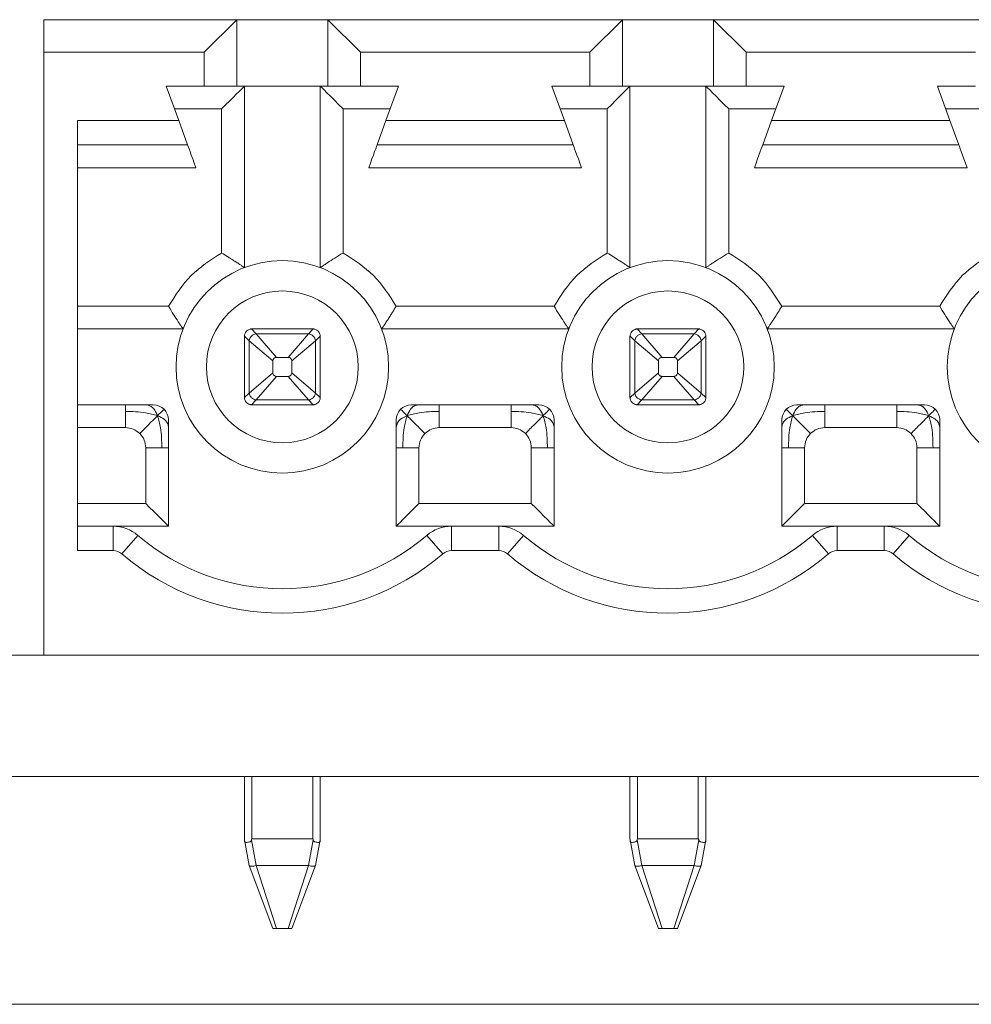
# Model space of a CAD drawing. Header units: millimetres. Extents: x 0 to 594, y 0 to 420.
# Tile 4 of 11: x 177 to 189, y 124 to 137. Entities that reach past the tile are written whole.
import ezdxf

# ---------------------------------------------------------------- set-up
doc = ezdxf.new("R2010")
doc.units = ezdxf.units.MM

msp = doc.modelspace()

# ---------------------------------------------------------------- linework, layer by layer
at = {"color": 7, "linetype": 'Continuous', "lineweight": 15}
for p, q in [((179.8055, 137.3796), (177.2655, 137.3796)), ((177.2655, 137.3796), (177.2655, 136.9509)), ((179.3768, 136.9509), (179.8055, 137.3796)), ((179.8055, 137.3796), (179.8055, 136.5046)), ((179.8055, 137.3796), (181.0055, 137.3796)), ((181.0055, 137.3796), (181.0055, 136.5046)), ((181.0055, 137.3796), (181.4342, 136.9509)), ((181.0055, 137.3796), (184.8855, 137.3796)), ((184.4568, 136.9509), (184.8855, 137.3796)), ((184.8855, 136.5046), (184.8855, 137.3796)), ((184.8855, 137.3796), (186.0855, 137.3796)), ((186.0855, 137.3796), (186.0855, 136.5046)), ((186.0855, 137.3796), (186.5142, 136.9509)), ((186.0855, 137.3796), (189.9655, 137.3796)), ((177.2655, 129.0046), (177.2655, 136.9509)), ((179.3768, 136.9509), (177.2655, 136.9509)), ((179.3768, 136.5046), (179.3768, 136.9509)), ((181.4342, 136.9509), (181.4342, 136.5046)), ((181.4342, 136.9509), (184.4568, 136.9509)), ((184.4568, 136.5046), (184.4568, 136.9509)), ((186.5142, 136.9509), (186.5142, 136.5046)), ((186.5142, 136.9509), (189.5368, 136.9509)), ((178.8755, 136.5046), (179.3768, 136.5046)), ((179.0405, 136.0511), (178.8755, 136.5046)), ((179.3768, 136.5046), (179.8055, 136.5046)), ((179.8055, 136.5046), (181.0055, 136.5046)), ((179.9055, 134.1123), (179.9055, 136.5046)), ((180.9055, 134.1123), (180.9055, 136.5046)), ((181.0055, 136.5046), (181.4342, 136.5046)), ((181.4342, 136.5046), (181.9355, 136.5046)), ((181.9355, 136.5046), (181.7704, 136.0511)), ((184.1205, 136.0511), (183.9555, 136.5046)), ((183.9555, 136.5046), (184.4568, 136.5046)), ((184.4568, 136.5046), (184.8855, 136.5046)), ((184.8855, 136.5046), (186.0855, 136.5046)), ((184.9855, 134.1123), (184.9855, 136.5046)), ((185.9855, 136.5046), (185.9855, 134.1123)), ((186.0855, 136.5046), (186.5142, 136.5046)), ((186.5142, 136.5046), (187.0155, 136.5046)), ((187.0155, 136.5046), (186.8504, 136.0511)), ((189.0355, 136.5046), (189.5368, 136.5046)), ((189.2005, 136.0511), (189.0355, 136.5046)), ((179.6055, 136.2046), (178.9847, 136.2046)), ((179.6055, 134.3046), (179.6055, 136.2046)), ((181.2055, 136.2046), (181.2055, 134.3046)), ((181.8263, 136.2046), (181.2055, 136.2046)), ((184.6855, 136.2046), (184.0647, 136.2046)), ((184.6855, 134.3046), (184.6855, 136.2046)), ((186.2855, 136.2046), (186.2855, 134.3046)), ((186.9063, 136.2046), (186.2855, 136.2046)), ((189.7655, 136.2046), (189.1447, 136.2046)), ((177.7055, 136.0511), (179.0405, 136.0511)), ((177.7055, 130.383), (177.7055, 136.0511)), ((179.1576, 135.7296), (179.0405, 136.0511)), ((181.7704, 136.0511), (181.6534, 135.7296)), ((181.7704, 136.0511), (184.1205, 136.0511)), ((184.2376, 135.7296), (184.1205, 136.0511)), ((186.8504, 136.0511), (186.7334, 135.7296)), ((186.8504, 136.0511), (189.2005, 136.0511)), ((189.3176, 135.7296), (189.2005, 136.0511)), ((177.7055, 135.7296), (179.1576, 135.7296)), ((181.6534, 135.7296), (184.2376, 135.7296)), ((186.7334, 135.7296), (189.3176, 135.7296)), ((179.2668, 135.4296), (177.7055, 135.4296)), ((184.3468, 135.4296), (181.5442, 135.4296)), ((189.4268, 135.4296), (186.6242, 135.4296)), ((177.7055, 133.6046), (178.9055, 133.6046)), ((181.9055, 133.6046), (183.9855, 133.6046)), ((186.9855, 133.6046), (189.0655, 133.6046)), ((179.0978, 133.3046), (177.7055, 133.3046)), ((180.0004, 133.3044), (180.0055, 133.3046)), ((180.0004, 133.3044), (180.0607, 133.2409)), ((180.8055, 133.3046), (180.0055, 133.3046)), ((180.7502, 133.2409), (180.8105, 133.3044)), ((180.8055, 133.3046), (180.8105, 133.3044)), ((184.1778, 133.3046), (181.7132, 133.3046)), ((185.0804, 133.3044), (185.0855, 133.3046)), ((185.0804, 133.3044), (185.1407, 133.2409)), ((185.8855, 133.3046), (185.0855, 133.3046)), ((185.8302, 133.2409), (185.8905, 133.3044)), ((185.8855, 133.3046), (185.8905, 133.3044)), ((189.2578, 133.3046), (186.7932, 133.3046)), ((179.9055, 133.2046), (179.9056, 133.2096)), ((179.9055, 133.2046), (179.9055, 132.4046)), ((179.9056, 133.2096), (179.9692, 133.1493)), ((179.9692, 133.1493), (180.2805, 132.8827)), ((179.9692, 132.4599), (179.9692, 133.1493)), ((180.0607, 133.2409), (180.3273, 132.9296)), ((180.0607, 133.2409), (180.7502, 133.2409)), ((180.4836, 132.9296), (180.7502, 133.2409)), ((180.5305, 132.8827), (180.8418, 133.1493)), ((180.9054, 133.2096), (180.8418, 133.1493)), ((180.8418, 133.1493), (180.8418, 132.4599)), ((180.9054, 133.2096), (180.9055, 133.2046)), ((180.9055, 132.4046), (180.9055, 133.2046)), ((184.9855, 133.2046), (184.9856, 133.2096)), ((184.9855, 133.2046), (184.9855, 132.4046)), ((184.9856, 133.2096), (185.0492, 133.1493)), ((185.0492, 133.1493), (185.3605, 132.8827)), ((185.0492, 132.4599), (185.0492, 133.1493)), ((185.1407, 133.2409), (185.4073, 132.9296)), ((185.1407, 133.2409), (185.8302, 133.2409)), ((185.5636, 132.9296), (185.8302, 133.2409)), ((185.6105, 132.8827), (185.9218, 133.1493)), ((185.9854, 133.2096), (185.9218, 133.1493)), ((185.9218, 133.1493), (185.9218, 132.4599)), ((185.9854, 133.2096), (185.9855, 133.2046)), ((185.9855, 132.4046), (185.9855, 133.2046)), ((180.2805, 132.8827), (180.2805, 132.7264)), ((180.3273, 132.9296), (180.4836, 132.9296)), ((180.5305, 132.7264), (180.5305, 132.8827)), ((185.3605, 132.8827), (185.3605, 132.7264)), ((185.4073, 132.9296), (185.5636, 132.9296)), ((185.6105, 132.7264), (185.6105, 132.8827)), ((180.2805, 132.7264), (179.9692, 132.4599)), ((180.3273, 132.6796), (180.0607, 132.3683)), ((180.3273, 132.6796), (180.4836, 132.6796)), ((180.4836, 132.6796), (180.7502, 132.3683)), ((180.8418, 132.4599), (180.5305, 132.7264)), ((185.3605, 132.7264), (185.0492, 132.4599)), ((185.4073, 132.6796), (185.1408, 132.3683)), ((185.4073, 132.6796), (185.5636, 132.6796)), ((185.5636, 132.6796), (185.8302, 132.3683)), ((185.9218, 132.4599), (185.6105, 132.7264)), ((179.9056, 132.3995), (179.9055, 132.4046)), ((179.9056, 132.3995), (179.9692, 132.4599)), ((180.0607, 132.3683), (180.0004, 132.3047)), ((180.7502, 132.3683), (180.0607, 132.3683)), ((180.7502, 132.3683), (180.8105, 132.3047)), ((180.8418, 132.4599), (180.9054, 132.3995)), ((180.9054, 132.3995), (180.9055, 132.4046)), ((184.9856, 132.3995), (184.9855, 132.4046)), ((184.9856, 132.3995), (185.0492, 132.4599)), ((185.1408, 132.3683), (185.0804, 132.3047)), ((185.8302, 132.3683), (185.1408, 132.3683)), ((185.8302, 132.3683), (185.8905, 132.3047)), ((185.9218, 132.4599), (185.9854, 132.3995)), ((185.9854, 132.3995), (185.9855, 132.4046)), ((177.7055, 132.3046), (178.7055, 132.3046)), ((178.3388, 132.3046), (178.3388, 132.2167)), ((178.3388, 132.2167), (178.3388, 132.0046)), ((180.0004, 132.3047), (180.0055, 132.3046)), ((180.8055, 132.3046), (180.0055, 132.3046)), ((180.8105, 132.3047), (180.8055, 132.3046)), ((182.1055, 132.3046), (183.7855, 132.3046)), ((182.4722, 132.2167), (182.4722, 132.3046)), ((182.4722, 132.0046), (182.4722, 132.2167)), ((183.4188, 132.2167), (183.4188, 132.0046)), ((185.0804, 132.3047), (185.0855, 132.3046)), ((185.8855, 132.3046), (185.0855, 132.3046)), ((185.8905, 132.3047), (185.8855, 132.3046)), ((187.1855, 132.3046), (188.8655, 132.3046)), ((187.5522, 132.2167), (187.5522, 132.3046)), ((187.5522, 132.0046), (187.5522, 132.2167)), ((188.4988, 132.2167), (188.4988, 132.0046)), ((178.9055, 130.7046), (178.9055, 132.1046)), ((181.9055, 130.7046), (181.9055, 132.1046)), ((183.9855, 132.1046), (183.9855, 130.7046)), ((186.9855, 130.7046), (186.9855, 132.1046)), ((189.0655, 132.1046), (189.0655, 130.7046)), ((178.3388, 132.0046), (177.7055, 132.0046)), ((183.4188, 132.0046), (182.4722, 132.0046)), ((188.4988, 132.0046), (187.5522, 132.0046)), ((178.6055, 131.0046), (178.6055, 131.7379)), ((178.6055, 131.7379), (178.8176, 131.7379)), ((178.8176, 131.7379), (178.9055, 131.7379)), ((181.9934, 131.7379), (182.2055, 131.7379)), ((182.2055, 131.7379), (182.2055, 131.0046)), ((183.6855, 131.0046), (183.6855, 131.7379)), ((183.6855, 131.7379), (183.8976, 131.7379)), ((187.0734, 131.7379), (187.2855, 131.7379)), ((187.2855, 131.7379), (187.2855, 131.0046)), ((188.7655, 131.0046), (188.7655, 131.7379)), ((188.7655, 131.7379), (188.9776, 131.7379)), ((177.7055, 131.0046), (178.6055, 131.0046)), ((182.2055, 131.0046), (183.6855, 131.0046)), ((187.2855, 131.0046), (188.7655, 131.0046)), ((178.176, 130.7046), (177.7055, 130.7046)), ((178.176, 130.383), (178.176, 130.7046)), ((178.9055, 130.7046), (178.176, 130.7046)), ((182.635, 130.7046), (181.9055, 130.7046)), ((182.635, 130.383), (182.635, 130.7046)), ((183.256, 130.7046), (182.635, 130.7046)), ((183.256, 130.383), (183.256, 130.7046)), ((183.9855, 130.7046), (183.256, 130.7046)), ((187.715, 130.7046), (186.9855, 130.7046)), ((187.715, 130.383), (187.715, 130.7046)), ((188.336, 130.7046), (187.715, 130.7046)), ((188.336, 130.383), (188.336, 130.7046)), ((189.0655, 130.7046), (188.336, 130.7046)), ((178.2922, 130.3401), (178.5015, 130.5841)), ((182.3095, 130.5841), (182.5188, 130.3401)), ((183.3722, 130.3401), (183.5815, 130.5841)), ((187.3895, 130.5841), (187.5988, 130.3401)), ((188.4522, 130.3401), (188.6615, 130.5841)), ((178.176, 130.383), (177.7055, 130.383)), ((183.256, 130.383), (182.635, 130.383)), ((188.336, 130.383), (187.715, 130.383)), ((176.6255, 129.0046), (177.2655, 129.0046)), ((198.7855, 129.0046), (177.2655, 129.0046)), ((164.2655, 127.4046), (301.2655, 127.4046)), ((179.9055, 127.4046), (179.9055, 126.5859)), ((180.9055, 126.5859), (180.9055, 127.4046)), ((184.9855, 127.4046), (184.9855, 126.5859)), ((185.9855, 126.5859), (185.9855, 127.4046)), ((179.9055, 126.5859), (179.9056, 126.57)), ((179.9056, 126.57), (179.9692, 126.2348)), ((180.0004, 126.57), (180.0055, 126.5859)), ((180.0004, 126.57), (180.0607, 126.2348)), ((180.8055, 126.5859), (180.0055, 126.5859)), ((180.7502, 126.2348), (180.8105, 126.57)), ((180.8055, 126.5859), (180.8105, 126.57)), ((180.9054, 126.57), (180.8418, 126.2348)), ((180.9054, 126.57), (180.9055, 126.5859)), ((184.9855, 126.5859), (184.9856, 126.57)), ((184.9856, 126.57), (185.0492, 126.2348)), ((185.0804, 126.57), (185.0855, 126.5859)), ((185.0804, 126.57), (185.1407, 126.2348)), ((185.8855, 126.5859), (185.0855, 126.5859)), ((185.8302, 126.2348), (185.8905, 126.57)), ((185.8855, 126.5859), (185.8905, 126.57)), ((185.9854, 126.57), (185.9218, 126.2348)), ((185.9854, 126.57), (185.9855, 126.5859)), ((179.9692, 126.2348), (180.2805, 125.4046)), ((180.0607, 126.2348), (180.7502, 126.2348)), ((180.0607, 126.2348), (180.3273, 125.4046)), ((180.4836, 125.4046), (180.7502, 126.2348)), ((180.8418, 126.2348), (180.5305, 125.4046)), ((185.0492, 126.2348), (185.3605, 125.4046)), ((185.1407, 126.2348), (185.8302, 126.2348)), ((185.1407, 126.2348), (185.4073, 125.4046)), ((185.5636, 125.4046), (185.8302, 126.2348)), ((185.9218, 126.2348), (185.6105, 125.4046)), ((180.3273, 125.4046), (180.4836, 125.4046)), ((185.4073, 125.4046), (185.5636, 125.4046)), ((164.2655, 124.4046), (301.2655, 124.4046))]:
    msp.add_line(p, q, dxfattribs=at)
at = {"color": 8, "linetype": 'Continuous', "lineweight": 15}
for p, q in [((180.0055, 127.4046), (180.0055, 126.5859)), ((180.8055, 127.4046), (180.8055, 126.5859)), ((185.0855, 127.4046), (185.0855, 126.5859)), ((185.8855, 127.4046), (185.8855, 126.5859))]:
    msp.add_line(p, q, dxfattribs=at)
at = {"color": 7, "linetype": 'Continuous', "lineweight": 15, "flags": 128}
for points in [[(179.9055, 136.5046), (179.9009, 136.5), (179.8874, 136.4865), (179.8653, 136.4644), (179.8353, 136.4344), (179.7983, 136.3974), (179.7555, 136.3546), (179.7081, 136.3072), (179.6576, 136.2567), (179.6055, 136.2046)], [(180.9055, 136.5046), (180.9112, 136.4988), (180.9283, 136.4817), (180.956, 136.454), (180.9934, 136.4167), (181.0388, 136.3713), (181.0907, 136.3194), (181.147, 136.2631), (181.2055, 136.2046)], [(184.9855, 136.5046), (184.9797, 136.4988), (184.9626, 136.4817), (184.9349, 136.454), (184.8976, 136.4167), (184.8522, 136.3713), (184.8003, 136.3194), (184.744, 136.2631), (184.6855, 136.2046)], [(185.9855, 136.5046), (185.9912, 136.4988), (186.0083, 136.4817), (186.036, 136.454), (186.0734, 136.4167), (186.1188, 136.3713), (186.1707, 136.3194), (186.227, 136.2631), (186.2855, 136.2046)], [(179.1576, 135.7296), (179.1597, 135.7238), (179.1659, 135.7067), (179.176, 135.679), (179.1895, 135.6417), (179.2061, 135.5962), (179.225, 135.5444), (179.2455, 135.4881), (179.2668, 135.4296)], [(181.5442, 135.4296), (181.5655, 135.4881), (181.586, 135.5444), (181.6049, 135.5962), (181.6214, 135.6417), (181.635, 135.679), (181.6451, 135.7067), (181.6513, 135.7238), (181.6534, 135.7296)], [(184.2376, 135.7296), (184.2397, 135.7238), (184.2459, 135.7067), (184.256, 135.679), (184.2695, 135.6417), (184.2861, 135.5962), (184.305, 135.5444), (184.3255, 135.4881), (184.3468, 135.4296)], [(186.6242, 135.4296), (186.6455, 135.4881), (186.666, 135.5444), (186.6849, 135.5962), (186.7014, 135.6417), (186.715, 135.679), (186.7251, 135.7067), (186.7313, 135.7238), (186.7334, 135.7296)], [(189.3176, 135.7296), (189.3197, 135.7238), (189.3259, 135.7067), (189.336, 135.679), (189.3495, 135.6417), (189.3661, 135.5962), (189.385, 135.5444), (189.4055, 135.4881), (189.4268, 135.4296)], [(178.6055, 131.0046), (178.6576, 130.9525), (178.7081, 130.902), (178.7555, 130.8546), (178.7983, 130.8117), (178.8353, 130.7748), (178.8653, 130.7448), (178.8874, 130.7227), (178.9009, 130.7091), (178.9055, 130.7046)], [(182.2055, 131.0046), (182.147, 130.9461), (182.0907, 130.8898), (182.0388, 130.8379), (181.9934, 130.7924), (181.956, 130.7551), (181.9283, 130.7274), (181.9113, 130.7103), (181.9055, 130.7046)], [(183.9855, 130.7046), (183.9797, 130.7103), (183.9626, 130.7274), (183.9349, 130.7551), (183.8976, 130.7924), (183.8522, 130.8379), (183.8003, 130.8898), (183.744, 130.9461), (183.6855, 131.0046)], [(187.2855, 131.0046), (187.2334, 130.9525), (187.1829, 130.902), (187.1355, 130.8546), (187.0926, 130.8117), (187.0557, 130.7748), (187.0257, 130.7448), (187.0036, 130.7227), (186.99, 130.7091), (186.9855, 130.7046)], [(189.0655, 130.7046), (189.0609, 130.7091), (189.0474, 130.7227), (189.0253, 130.7448), (188.9953, 130.7748), (188.9583, 130.8117), (188.9155, 130.8546), (188.8681, 130.902), (188.8176, 130.9525), (188.7655, 131.0046)]]:
    msp.add_lwpolyline(points, dxfattribs=at)
at = {"color": 7, "linetype": 'Continuous', "lineweight": 15}
for centre, radius in [((180.4055, 132.8046), 1.4), ((185.4855, 132.8046), 1.4), ((190.5655, 132.8046), 1.4), ((180.4055, 132.8046), 1), ((185.4855, 132.8046), 1)]:
    msp.add_circle(centre, radius, dxfattribs=at)
for centre, radius, start, end in [((178.7055, 132.1046), 0.2, 0, 90), ((182.1055, 132.1046), 0.2, 90, 180), ((183.7855, 132.1046), 0.2, 0, 90), ((187.1855, 132.1046), 0.2, 90, 180), ((188.8655, 132.1046), 0.2, 0, 90), ((178.176, 130.2046), 0.5, 49.38704, 90), ((182.635, 130.2046), 0.5, 90, 130.61296), ((183.256, 130.2046), 0.5, 49.38704, 90), ((187.715, 130.2046), 0.5, 90, 130.61296), ((188.336, 130.2046), 0.5, 49.38704, 90), ((180.4055, 132.8046), 2.925, 229.38704, 310.61296), ((185.4855, 132.8046), 2.925, 229.38704, 310.61296), ((190.5655, 132.8046), 2.925, 229.38704, 310.61296), ((178.176, 130.2046), 0.1785, 49.38704, 90), ((180.4055, 132.8046), 3.2465, 229.38704, 310.61296), ((182.635, 130.2046), 0.1785, 90, 130.61296), ((183.256, 130.2046), 0.1785, 49.38704, 90), ((185.4855, 132.8046), 3.2465, 229.38704, 310.61296), ((187.715, 130.2046), 0.1785, 90, 130.61296), ((188.336, 130.2046), 0.1785, 49.38704, 90), ((190.5655, 132.8046), 3.2465, 229.38704, 310.61296)]:
    msp.add_arc(centre, radius, start, end, dxfattribs=at)
for points, knots in [([(178.9055, 133.6046), (178.9961, 133.7473), (179.1774, 134.0327), (179.4628, 134.214), (179.6055, 134.3046)], [0, 0, 0, 0, 0.5000045, 1, 1, 1, 1]), ([(179.9055, 134.1123), (179.9044, 134.1131), (179.9021, 134.1148), (179.8837, 134.1277), (179.8534, 134.148), (179.8135, 134.1741), (179.7749, 134.1993), (179.7469, 134.2172), (179.7311, 134.2272), (179.7227, 134.2325), (179.7184, 134.2352), (179.7162, 134.2366), (179.7151, 134.2373), (179.7146, 134.2376), (179.7143, 134.2378), (179.7141, 134.2379), (179.7141, 134.2379), (179.714, 134.238), (179.714, 134.238), (179.7139, 134.2381), (179.7132, 134.2384), (179.7109, 134.2402), (179.7017, 134.2455), (179.6675, 134.2678), (179.633, 134.2883), (179.6055, 134.3046)], [0, 0, 0, 0, 0.1121237, 0.2313777, 0.3594836, 0.4978142, 0.612862, 0.6782554, 0.712924, 0.7307503, 0.739787, 0.744331, 0.746615, 0.7477599, 0.748333, 0.7486218, 0.7487584, 0.7488206, 0.7488641, 0.7489056, 0.7494528, 0.7539482, 0.7665283, 0.8143207, 1, 1, 1, 1]), ([(181.2055, 134.3046), (181.1686, 134.2822), (181.095, 134.2374), (181.0115, 134.1834), (180.9576, 134.148), (180.9273, 134.1277), (180.9088, 134.1148), (180.9066, 134.1131), (180.9055, 134.1123)], [0, 0, 0, 0, 0.25089516, 0.50133761, 0.63988901, 0.76821278, 0.88767843, 1, 1, 1, 1]), ([(181.2055, 134.3046), (181.3482, 134.214), (181.6336, 134.0327), (181.8149, 133.7473), (181.9055, 133.6046)], [0, 0, 0, 0, 0.4999955, 1, 1, 1, 1]), ([(183.9855, 133.6046), (184.0761, 133.7473), (184.2574, 134.0327), (184.5428, 134.214), (184.6855, 134.3046)], [0, 0, 0, 0, 0.5000045, 1, 1, 1, 1]), ([(184.9855, 134.1123), (184.9844, 134.1131), (184.9821, 134.1148), (184.9637, 134.1277), (184.9334, 134.148), (184.8935, 134.1741), (184.8549, 134.1993), (184.8269, 134.2172), (184.8111, 134.2272), (184.8027, 134.2325), (184.7984, 134.2352), (184.7962, 134.2366), (184.7951, 134.2373), (184.7946, 134.2376), (184.7943, 134.2378), (184.7941, 134.2379), (184.7941, 134.2379), (184.794, 134.238), (184.794, 134.238), (184.7939, 134.2381), (184.7932, 134.2384), (184.7909, 134.2402), (184.7817, 134.2455), (184.7475, 134.2678), (184.713, 134.2883), (184.6855, 134.3046)], [0, 0, 0, 0, 0.1121237, 0.2313777, 0.3594836, 0.4978142, 0.612862, 0.6782554, 0.712924, 0.7307446, 0.7397871, 0.7443311, 0.7466151, 0.7477599, 0.7483331, 0.7486219, 0.7487524, 0.7488206, 0.748864, 0.7489056, 0.7494527, 0.7539482, 0.7665283, 0.8143207, 1, 1, 1, 1]), ([(186.2855, 134.3046), (186.2486, 134.2822), (186.175, 134.2374), (186.0915, 134.1834), (186.0376, 134.148), (186.0073, 134.1277), (185.9888, 134.1148), (185.9866, 134.1131), (185.9855, 134.1123)], [0, 0, 0, 0, 0.2509, 0.5013413, 0.639892, 0.7682119, 0.887679, 1, 1, 1, 1]), ([(186.2855, 134.3046), (186.4282, 134.214), (186.7136, 134.0327), (186.8949, 133.7473), (186.9855, 133.6046)], [0, 0, 0, 0, 0.499994, 1, 1, 1, 1]), ([(189.0655, 133.6046), (189.1561, 133.7473), (189.3374, 134.0327), (189.6228, 134.214), (189.7655, 134.3046)], [0, 0, 0, 0, 0.5000045, 1, 1, 1, 1]), ([(178.9055, 133.6046), (178.9279, 133.5677), (178.9726, 133.494), (179.0267, 133.4106), (179.0621, 133.3567), (179.0824, 133.3263), (179.0953, 133.3079), (179.097, 133.3057), (179.0978, 133.3046)], [0, 0, 0, 0, 0.2509045, 0.5013251, 0.6398942, 0.7682152, 0.8876748, 1, 1, 1, 1]), ([(181.9055, 133.6046), (181.889, 133.5772), (181.8683, 133.5428), (181.8467, 133.5081), (181.8409, 133.4993), (181.8394, 133.4968), (181.8389, 133.4961), (181.8389, 133.496), (181.8389, 133.496), (181.8389, 133.496), (181.8388, 133.4959), (181.8387, 133.4958), (181.8385, 133.4955), (181.8382, 133.4949), (181.8375, 133.4939), (181.8361, 133.4917), (181.8334, 133.4874), (181.8281, 133.479), (181.8181, 133.4631), (181.8002, 133.4351), (181.775, 133.3966), (181.7489, 133.3567), (181.7286, 133.3263), (181.7157, 133.3079), (181.714, 133.3057), (181.7132, 133.3046)], [0, 0, 0, 0, 0.1857021, 0.2334917, 0.2460524, 0.2505288, 0.2510983, 0.2511315, 0.2511704, 0.2512421, 0.2513632, 0.251652, 0.2522252, 0.2533723, 0.2556505, 0.2601946, 0.269243, 0.2870733, 0.3217368, 0.3871211, 0.5021726, 0.6405173, 0.7686213, 0.887872, 1, 1, 1, 1]), ([(183.9855, 133.6046), (184.0079, 133.5677), (184.0526, 133.494), (184.1067, 133.4106), (184.1421, 133.3567), (184.1624, 133.3263), (184.1753, 133.3079), (184.177, 133.3057), (184.1778, 133.3046)], [0, 0, 0, 0, 0.2509045, 0.5013251, 0.6398942, 0.7682152, 0.8876748, 1, 1, 1, 1]), ([(186.9855, 133.6046), (186.969, 133.5772), (186.9483, 133.5428), (186.9267, 133.5081), (186.9209, 133.4993), (186.9194, 133.4968), (186.9189, 133.4961), (186.9189, 133.496), (186.9189, 133.496), (186.9189, 133.496), (186.9188, 133.4959), (186.9187, 133.4958), (186.9185, 133.4955), (186.9182, 133.4949), (186.9175, 133.4939), (186.9161, 133.4917), (186.9134, 133.4874), (186.9081, 133.479), (186.8981, 133.4631), (186.8802, 133.4351), (186.855, 133.3966), (186.8289, 133.3567), (186.8086, 133.3263), (186.7957, 133.3079), (186.794, 133.3057), (186.7932, 133.3046)], [0, 0, 0, 0, 0.18570233, 0.23349203, 0.24605278, 0.25052915, 0.25109866, 0.25113182, 0.25117079, 0.25124243, 0.25136353, 0.25165237, 0.2522255, 0.25337261, 0.25564716, 0.26019492, 0.26924333, 0.2870737, 0.32173727, 0.38712157, 0.50216993, 0.64051773, 0.76862185, 0.88787132, 1, 1, 1, 1]), ([(189.0655, 133.6046), (189.0879, 133.5677), (189.1326, 133.494), (189.1867, 133.4106), (189.2221, 133.3567), (189.2424, 133.3263), (189.2553, 133.3079), (189.257, 133.3057), (189.2578, 133.3046)], [0, 0, 0, 0, 0.2509045, 0.5013251, 0.6398942, 0.7682152, 0.8876748, 1, 1, 1, 1]), ([(180.0004, 133.3044), (179.9989, 133.3044), (179.996, 133.3042), (179.9859, 133.3029), (179.97, 133.2988), (179.949, 133.2885), (179.9284, 133.2703), (179.9148, 133.249), (179.9085, 133.2304), (179.9062, 133.2178), (179.9057, 133.2119), (179.9056, 133.21), (179.9056, 133.2096)], [0, 0, 0, 0, 0.0667282, 0.1334148, 0.2336528, 0.3836945, 0.542501, 0.7125894, 0.8239916, 0.9010352, 0.9786976, 1, 1, 1, 1]), ([(180.8105, 133.3044), (180.812, 133.3044), (180.815, 133.3042), (180.825, 133.3029), (180.841, 133.2988), (180.8619, 133.2885), (180.8826, 133.2703), (180.8962, 133.249), (180.9025, 133.2304), (180.9048, 133.2178), (180.9052, 133.2119), (180.9053, 133.21), (180.9054, 133.2096)], [0, 0, 0, 0, 0.0667282, 0.1334148, 0.2336528, 0.3836945, 0.542501, 0.7125894, 0.8239916, 0.9010352, 0.9786976, 1, 1, 1, 1]), ([(185.0804, 133.3044), (185.0789, 133.3044), (185.076, 133.3042), (185.0659, 133.3029), (185.05, 133.2988), (185.029, 133.2885), (185.0084, 133.2703), (184.9948, 133.249), (184.9885, 133.2304), (184.9862, 133.2178), (184.9857, 133.2119), (184.9856, 133.21), (184.9856, 133.2096)], [0, 0, 0, 0, 0.0667541, 0.1334523, 0.233666, 0.3837188, 0.5425168, 0.7125987, 0.8239809, 0.9010455, 0.9787398, 1, 1, 1, 1]), ([(185.8905, 133.3044), (185.892, 133.3044), (185.895, 133.3042), (185.905, 133.3029), (185.921, 133.2988), (185.9419, 133.2885), (185.9626, 133.2704), (185.9762, 133.249), (185.9825, 133.2304), (185.9848, 133.2178), (185.9852, 133.2119), (185.9853, 133.21), (185.9854, 133.2096)], [0, 0, 0, 0, 0.0667533, 0.1334664, 0.2336601, 0.3837157, 0.5425275, 0.7125959, 0.8239836, 0.9010474, 0.9787396, 1, 1, 1, 1]), ([(179.9692, 133.1493), (179.9715, 133.1602), (179.9763, 133.1826), (179.998, 133.2121), (180.0274, 133.2338), (180.0499, 133.2386), (180.0607, 133.2409)], [0, 0, 0, 0, 0.2416671, 0.5000164, 0.7583505, 1, 1, 1, 1]), ([(180.7502, 133.2409), (180.7611, 133.2386), (180.7835, 133.2338), (180.813, 133.2121), (180.8347, 133.1826), (180.8395, 133.1602), (180.8418, 133.1493)], [0, 0, 0, 0, 0.2416454, 0.4999836, 0.758337, 1, 1, 1, 1]), ([(185.0492, 133.1493), (185.0515, 133.1602), (185.0563, 133.1826), (185.078, 133.2121), (185.1074, 133.2338), (185.1299, 133.2386), (185.1407, 133.2409)], [0, 0, 0, 0, 0.2416694, 0.5000364, 0.758373, 1, 1, 1, 1]), ([(185.8302, 133.2409), (185.8411, 133.2386), (185.8635, 133.2338), (185.893, 133.2121), (185.9147, 133.1826), (185.9195, 133.1602), (185.9218, 133.1493)], [0, 0, 0, 0, 0.2416454, 0.4999836, 0.758337, 1, 1, 1, 1]), ([(180.3273, 132.9296), (180.3219, 132.9291), (180.311, 132.9281), (180.2967, 132.92), (180.2865, 132.9081), (180.2812, 132.895), (180.2807, 132.8864), (180.2805, 132.8827)], [0, 0, 0, 0, 0.22028431, 0.44125466, 0.64846248, 0.85066679, 1, 1, 1, 1]), ([(180.4836, 132.9296), (180.4891, 132.9291), (180.5, 132.9281), (180.5143, 132.92), (180.5245, 132.9081), (180.5297, 132.895), (180.5303, 132.8864), (180.5305, 132.8827)], [0, 0, 0, 0, 0.22028431, 0.44125466, 0.64846248, 0.85066679, 1, 1, 1, 1]), ([(185.4073, 132.9296), (185.4019, 132.9291), (185.391, 132.9281), (185.3767, 132.92), (185.3665, 132.9081), (185.3612, 132.895), (185.3607, 132.8864), (185.3605, 132.8827)], [0, 0, 0, 0, 0.22028114, 0.4412483, 0.64848609, 0.85066894, 1, 1, 1, 1]), ([(185.5636, 132.9296), (185.5691, 132.9291), (185.58, 132.9281), (185.5943, 132.92), (185.6045, 132.9081), (185.6097, 132.895), (185.6103, 132.8864), (185.6105, 132.8827)], [0, 0, 0, 0, 0.2202799, 0.4412459, 0.6484826, 0.8506643, 1, 1, 1, 1]), ([(180.2805, 132.7264), (180.281, 132.721), (180.2819, 132.7101), (180.2901, 132.6958), (180.302, 132.6856), (180.315, 132.6803), (180.3237, 132.6798), (180.3273, 132.6796)], [0, 0, 0, 0, 0.2204928, 0.4413311, 0.6486055, 0.8508674, 1, 1, 1, 1]), ([(180.4836, 132.6796), (180.4891, 132.6801), (180.5, 132.681), (180.5143, 132.6892), (180.5245, 132.7011), (180.5297, 132.7141), (180.5303, 132.7228), (180.5305, 132.7264)], [0, 0, 0, 0, 0.2202815, 0.441249, 0.6484541, 0.8504676, 1, 1, 1, 1]), ([(185.3605, 132.7264), (185.361, 132.721), (185.3619, 132.7101), (185.3701, 132.6958), (185.382, 132.6856), (185.395, 132.6803), (185.4037, 132.6798), (185.4073, 132.6796)], [0, 0, 0, 0, 0.2204832, 0.4415135, 0.6485704, 0.8508236, 1, 1, 1, 1]), ([(185.5636, 132.6796), (185.5691, 132.6801), (185.58, 132.681), (185.5943, 132.6892), (185.6045, 132.7011), (185.6097, 132.7141), (185.6103, 132.7228), (185.6105, 132.7264)], [0, 0, 0, 0, 0.2202799, 0.4412459, 0.6484826, 0.8506643, 1, 1, 1, 1]), ([(179.9056, 132.3995), (179.9057, 132.398), (179.9059, 132.395), (179.9072, 132.3851), (179.9112, 132.3694), (179.9209, 132.3493), (179.9384, 132.3286), (179.9595, 132.3146), (179.9788, 132.3078), (179.9912, 132.3055), (179.9978, 132.3049), (179.9997, 132.3047), (180.0004, 132.3047)], [0, 0, 0, 0, 0.0675088, 0.1349997, 0.2314717, 0.376601, 0.5289483, 0.7046714, 0.8164849, 0.8989649, 0.965143, 1, 1, 1, 1]), ([(179.9692, 132.4599), (179.9715, 132.449), (179.9763, 132.4265), (179.998, 132.3971), (180.0274, 132.3754), (180.0499, 132.3706), (180.0608, 132.3683)], [0, 0, 0, 0, 0.241666, 0.5000164, 0.7583516, 1, 1, 1, 1]), ([(180.8418, 132.4599), (180.8395, 132.449), (180.8347, 132.4265), (180.813, 132.3971), (180.7835, 132.3754), (180.7611, 132.3706), (180.7502, 132.3683)], [0, 0, 0, 0, 0.2416671, 0.5000164, 0.7583505, 1, 1, 1, 1]), ([(180.9054, 132.3995), (180.9053, 132.398), (180.9051, 132.395), (180.9038, 132.3851), (180.8998, 132.3694), (180.8901, 132.3493), (180.8725, 132.3286), (180.8514, 132.3146), (180.8322, 132.3078), (180.8198, 132.3055), (180.8132, 132.3049), (180.8112, 132.3047), (180.8105, 132.3047)], [0, 0, 0, 0, 0.0675085, 0.1349991, 0.2314657, 0.3766037, 0.5289504, 0.7046727, 0.8164857, 0.8989654, 0.9651432, 1, 1, 1, 1]), ([(184.9856, 132.3995), (184.9857, 132.398), (184.9859, 132.395), (184.9872, 132.3851), (184.9912, 132.3694), (185.0009, 132.3493), (185.0184, 132.3286), (185.0395, 132.3146), (185.0588, 132.3078), (185.0712, 132.3055), (185.0778, 132.3049), (185.0797, 132.3047), (185.0804, 132.3047)], [0, 0, 0, 0, 0.0675249, 0.1350298, 0.2315679, 0.3766362, 0.5290414, 0.7046919, 0.8164801, 0.898986, 0.9651651, 1, 1, 1, 1]), ([(185.0492, 132.4599), (185.0515, 132.449), (185.0563, 132.4265), (185.078, 132.3971), (185.1074, 132.3754), (185.1299, 132.3706), (185.1408, 132.3683)], [0, 0, 0, 0, 0.2416569, 0.5000205, 0.7583535, 1, 1, 1, 1]), ([(185.9218, 132.4599), (185.9195, 132.449), (185.9147, 132.4265), (185.893, 132.3971), (185.8635, 132.3754), (185.8411, 132.3706), (185.8302, 132.3683)], [0, 0, 0, 0, 0.2416671, 0.5000164, 0.7583505, 1, 1, 1, 1]), ([(185.9854, 132.3995), (185.9853, 132.398), (185.9851, 132.395), (185.9838, 132.3851), (185.9798, 132.3694), (185.9701, 132.3493), (185.9525, 132.3286), (185.9314, 132.3146), (185.9122, 132.3078), (185.8998, 132.3055), (185.8932, 132.3049), (185.8912, 132.3047), (185.8905, 132.3047)], [0, 0, 0, 0, 0.0675245, 0.1350433, 0.2315701, 0.3767128, 0.5290488, 0.7046961, 0.8164756, 0.8989746, 0.9651657, 1, 1, 1, 1]), ([(178.7619, 132.161), (178.7092, 132.1754), (178.5737, 132.2127), (178.4279, 132.2152), (178.3388, 132.2167)], [0, 0, 0, 0, 0.3885429, 1, 1, 1, 1]), ([(178.7619, 132.161), (178.7531, 132.1808), (178.7343, 132.2236), (178.689, 132.2842), (178.6433, 132.2966), (178.6138, 132.3046)], [0, 0, 0, 0, 0.2353857, 0.5070914, 1, 1, 1, 1]), ([(178.7619, 132.161), (178.7743, 132.1733), (178.8021, 132.2012), (178.8375, 132.2366), (178.8432, 132.2423), (178.8469, 132.246)], [0, 0, 0, 0, 0.2149174, 0.4837806, 1, 1, 1, 1]), ([(181.9641, 132.246), (181.9684, 132.2416), (181.9752, 132.2348), (182.0295, 132.1805), (182.0491, 132.161)], [0, 0, 0, 0, 0.6399109, 1, 1, 1, 1]), ([(182.1972, 132.3046), (182.1778, 132.3009), (182.1403, 132.2938), (182.0903, 132.2477), (182.0639, 132.1921), (182.0491, 132.161)], [0, 0, 0, 0, 0.3186601, 0.6183379, 1, 1, 1, 1]), ([(182.0491, 132.161), (182.1017, 132.1754), (182.2373, 132.2127), (182.383, 132.2152), (182.4722, 132.2167)], [0, 0, 0, 0, 0.3885513, 1, 1, 1, 1]), ([(183.4188, 132.3046), (183.4188, 132.3035), (183.4188, 132.3013), (183.4188, 132.2833), (183.4188, 132.256), (183.4188, 132.2298), (183.4188, 132.2167)], [0, 0, 0, 0, 0.250003, 0.5000074, 0.7499962, 1, 1, 1, 1]), ([(183.4188, 132.2167), (183.508, 132.2152), (183.6537, 132.2127), (183.7892, 132.1754), (183.8419, 132.161)], [0, 0, 0, 0, 0.6114537, 1, 1, 1, 1]), ([(183.6938, 132.3046), (183.7131, 132.3009), (183.7507, 132.2938), (183.8007, 132.2477), (183.8271, 132.1921), (183.8419, 132.161)], [0, 0, 0, 0, 0.3186601, 0.6183379, 1, 1, 1, 1]), ([(183.9269, 132.246), (183.9225, 132.2416), (183.9157, 132.2348), (183.8614, 132.1805), (183.8419, 132.161)], [0, 0, 0, 0, 0.6399109, 1, 1, 1, 1]), ([(187.0441, 132.246), (187.0484, 132.2416), (187.0552, 132.2348), (187.1095, 132.1805), (187.1291, 132.161)], [0, 0, 0, 0, 0.6399109, 1, 1, 1, 1]), ([(187.2772, 132.3046), (187.2578, 132.3009), (187.2203, 132.2938), (187.1703, 132.2477), (187.1439, 132.1921), (187.1291, 132.161)], [0, 0, 0, 0, 0.3186604, 0.6183326, 1, 1, 1, 1]), ([(187.1291, 132.161), (187.1817, 132.1754), (187.3172, 132.2127), (187.463, 132.2152), (187.5522, 132.2167)], [0, 0, 0, 0, 0.3885513, 1, 1, 1, 1]), ([(188.4988, 132.3046), (188.4988, 132.3035), (188.4988, 132.3013), (188.4988, 132.2833), (188.4988, 132.256), (188.4988, 132.2298), (188.4988, 132.2167)], [0, 0, 0, 0, 0.250003, 0.5000074, 0.7499962, 1, 1, 1, 1]), ([(188.4988, 132.2167), (188.588, 132.2152), (188.7337, 132.2127), (188.8692, 132.1754), (188.9219, 132.161)], [0, 0, 0, 0, 0.6114537, 1, 1, 1, 1]), ([(188.7738, 132.3046), (188.7931, 132.3009), (188.8307, 132.2938), (188.8807, 132.2477), (188.9071, 132.1921), (188.9219, 132.161)], [0, 0, 0, 0, 0.3186601, 0.6183379, 1, 1, 1, 1]), ([(189.0069, 132.246), (189.0025, 132.2416), (188.9957, 132.2348), (188.9414, 132.1805), (188.9219, 132.161)], [0, 0, 0, 0, 0.63991134, 1, 1, 1, 1]), ([(178.5274, 131.9265), (178.5802, 131.9793), (178.6667, 132.0658), (178.7352, 132.1343), (178.7619, 132.161)], [0, 0, 0, 0, 0.610719, 1, 1, 1, 1]), ([(178.9055, 132.0129), (178.9018, 132.0322), (178.8947, 132.0698), (178.8486, 132.1198), (178.793, 132.1462), (178.7619, 132.161)], [0, 0, 0, 0, 0.318677, 0.6183736, 1, 1, 1, 1]), ([(178.8176, 131.7379), (178.8161, 131.827), (178.8136, 131.9728), (178.7763, 132.1083), (178.7619, 132.161)], [0, 0, 0, 0, 0.611463, 1, 1, 1, 1]), ([(181.9055, 132.0129), (181.9092, 132.0322), (181.9163, 132.0698), (181.9624, 132.1198), (182.0179, 132.1462), (182.0491, 132.161)], [0, 0, 0, 0, 0.318677, 0.6183736, 1, 1, 1, 1]), ([(181.9934, 131.7379), (181.9949, 131.827), (181.9974, 131.9728), (182.0346, 132.1083), (182.0491, 132.161)], [0, 0, 0, 0, 0.611463, 1, 1, 1, 1]), ([(182.0491, 132.161), (182.064, 132.146), (182.098, 132.112), (182.1777, 132.0323), (182.2431, 131.9669), (182.2836, 131.9265)], [0, 0, 0, 0, 0.2299678, 0.523463, 1, 1, 1, 1]), ([(183.8419, 132.161), (183.827, 132.146), (183.7929, 132.112), (183.7132, 132.0323), (183.6479, 131.9669), (183.6074, 131.9265)], [0, 0, 0, 0, 0.2299619, 0.5234634, 1, 1, 1, 1]), ([(183.9855, 132.0129), (183.9818, 132.0322), (183.9747, 132.0698), (183.9286, 132.1198), (183.873, 132.1462), (183.8419, 132.161)], [0, 0, 0, 0, 0.318677, 0.6183736, 1, 1, 1, 1]), ([(183.8419, 132.161), (183.8563, 132.1083), (183.8936, 131.9728), (183.8961, 131.827), (183.8976, 131.7379)], [0, 0, 0, 0, 0.388537, 1, 1, 1, 1]), ([(186.9855, 132.0129), (186.9892, 132.0322), (186.9963, 132.0698), (187.0424, 132.1198), (187.0979, 132.1462), (187.1291, 132.161)], [0, 0, 0, 0, 0.318677, 0.6183736, 1, 1, 1, 1]), ([(187.0734, 131.7379), (187.0749, 131.827), (187.0774, 131.9728), (187.1146, 132.1083), (187.1291, 132.161)], [0, 0, 0, 0, 0.611463, 1, 1, 1, 1]), ([(187.1291, 132.161), (187.144, 132.146), (187.178, 132.112), (187.2577, 132.0323), (187.3231, 131.9669), (187.3636, 131.9265)], [0, 0, 0, 0, 0.2299678, 0.523463, 1, 1, 1, 1]), ([(188.9219, 132.161), (188.907, 132.146), (188.8729, 132.112), (188.7932, 132.0323), (188.7279, 131.9669), (188.6874, 131.9265)], [0, 0, 0, 0, 0.2299619, 0.5234634, 1, 1, 1, 1]), ([(189.0655, 132.0129), (189.0618, 132.0322), (189.0547, 132.0698), (189.0086, 132.1198), (188.953, 132.1462), (188.9219, 132.161)], [0, 0, 0, 0, 0.3186759, 0.6183661, 1, 1, 1, 1]), ([(188.9219, 132.161), (188.9363, 132.1083), (188.9736, 131.9728), (188.9761, 131.827), (188.9776, 131.7379)], [0, 0, 0, 0, 0.388537, 1, 1, 1, 1]), ([(178.5274, 131.9265), (178.4999, 131.9491), (178.4451, 131.9945), (178.3742, 132.0012), (178.3388, 132.0046)], [0, 0, 0, 0, 0.5000011, 1, 1, 1, 1]), ([(182.2836, 131.9265), (182.311, 131.9491), (182.3659, 131.9945), (182.4367, 132.0012), (182.4722, 132.0046)], [0, 0, 0, 0, 0.5000011, 1, 1, 1, 1]), ([(183.4188, 132.0046), (183.4542, 132.0012), (183.5251, 131.9945), (183.5799, 131.9491), (183.6074, 131.9265)], [0, 0, 0, 0, 0.4999901, 1, 1, 1, 1]), ([(187.3636, 131.9265), (187.391, 131.9491), (187.4459, 131.9945), (187.5167, 132.0012), (187.5522, 132.0046)], [0, 0, 0, 0, 0.5000011, 1, 1, 1, 1]), ([(188.4988, 132.0046), (188.5342, 132.0012), (188.6051, 131.9945), (188.6599, 131.9491), (188.6874, 131.9265)], [0, 0, 0, 0, 0.4999901, 1, 1, 1, 1]), ([(178.6055, 131.7379), (178.6021, 131.7733), (178.5954, 131.8442), (178.55, 131.899), (178.5274, 131.9265)], [0, 0, 0, 0, 0.4999935, 1, 1, 1, 1]), ([(182.2836, 131.9265), (182.2609, 131.899), (182.2156, 131.8442), (182.2089, 131.7733), (182.2055, 131.7379)], [0, 0, 0, 0, 0.5000065, 1, 1, 1, 1]), ([(183.6074, 131.9265), (183.63, 131.899), (183.6754, 131.8442), (183.6821, 131.7733), (183.6855, 131.7379)], [0, 0, 0, 0, 0.5000065, 1, 1, 1, 1]), ([(187.3636, 131.9265), (187.3409, 131.899), (187.2956, 131.8442), (187.2889, 131.7733), (187.2855, 131.7379)], [0, 0, 0, 0, 0.5000065, 1, 1, 1, 1]), ([(188.6874, 131.9265), (188.71, 131.899), (188.7554, 131.8442), (188.7621, 131.7733), (188.7655, 131.7379)], [0, 0, 0, 0, 0.5000065, 1, 1, 1, 1]), ([(181.9055, 131.7379), (181.9066, 131.7379), (181.9088, 131.7379), (181.9268, 131.7379), (181.954, 131.7379), (181.9802, 131.7379), (181.9934, 131.7379)], [0, 0, 0, 0, 0.2500041, 0.5000003, 0.7500051, 1, 1, 1, 1]), ([(183.8976, 131.7379), (183.9107, 131.7379), (183.9369, 131.7379), (183.9642, 131.7379), (183.9822, 131.7379), (183.9844, 131.7379), (183.9855, 131.7379)], [0, 0, 0, 0, 0.2499941, 0.4999982, 0.7499982, 1, 1, 1, 1]), ([(186.9855, 131.7379), (186.9866, 131.7379), (186.9888, 131.7379), (187.0068, 131.7379), (187.034, 131.7379), (187.0602, 131.7379), (187.0734, 131.7379)], [0, 0, 0, 0, 0.2500041, 0.5000003, 0.7500051, 1, 1, 1, 1]), ([(188.9776, 131.7379), (188.9907, 131.7379), (189.0169, 131.7379), (189.0442, 131.7379), (189.0622, 131.7379), (189.0644, 131.7379), (189.0655, 131.7379)], [0, 0, 0, 0, 0.2499941, 0.4999982, 0.7499982, 1, 1, 1, 1]), ([(180.0004, 126.57), (179.9989, 126.5664), (179.996, 126.5594), (179.9859, 126.5503), (179.97, 126.5425), (179.949, 126.5386), (179.9284, 126.5376), (179.9148, 126.5404), (179.9085, 126.5466), (179.9062, 126.5551), (179.9057, 126.5635), (179.9056, 126.5688), (179.9056, 126.57)], [0, 0, 0, 0, 0.0667165, 0.1333566, 0.2336475, 0.3836849, 0.5424907, 0.7126304, 0.8240163, 0.901042, 0.9787725, 1, 1, 1, 1]), ([(180.8105, 126.57), (180.812, 126.5664), (180.815, 126.5594), (180.825, 126.5503), (180.841, 126.5425), (180.8619, 126.5386), (180.8826, 126.5376), (180.8961, 126.5404), (180.9025, 126.5466), (180.9048, 126.5551), (180.9052, 126.5635), (180.9053, 126.5688), (180.9054, 126.57)], [0, 0, 0, 0, 0.0667165, 0.1333566, 0.2336475, 0.3836849, 0.5424907, 0.7126304, 0.8240163, 0.901042, 0.9787725, 1, 1, 1, 1]), ([(185.0804, 126.57), (185.0789, 126.5664), (185.076, 126.5594), (185.0659, 126.5503), (185.05, 126.5425), (185.029, 126.5386), (185.0084, 126.5376), (184.9948, 126.5404), (184.9885, 126.5466), (184.9862, 126.5551), (184.9857, 126.5635), (184.9856, 126.5688), (184.9856, 126.57)], [0, 0, 0, 0, 0.0667208, 0.1334316, 0.2336371, 0.3837081, 0.5425314, 0.7126334, 0.8239708, 0.9010579, 0.9787819, 1, 1, 1, 1]), ([(185.8905, 126.57), (185.892, 126.5664), (185.895, 126.5594), (185.905, 126.5503), (185.921, 126.5425), (185.9419, 126.5386), (185.9626, 126.5376), (185.9762, 126.5404), (185.9825, 126.5466), (185.9848, 126.5551), (185.9852, 126.5635), (185.9853, 126.5688), (185.9854, 126.57)], [0, 0, 0, 0, 0.0667201, 0.1334302, 0.2336345, 0.3837039, 0.5425255, 0.7126373, 0.8239736, 0.9010598, 0.9787817, 1, 1, 1, 1]), ([(179.9692, 126.2348), (179.9715, 126.2319), (179.9763, 126.226), (179.998, 126.2233), (180.0274, 126.226), (180.0499, 126.2319), (180.0607, 126.2348)], [0, 0, 0, 0, 0.2416142, 0.4999984, 0.7583611, 1, 1, 1, 1]), ([(180.7502, 126.2348), (180.7611, 126.2319), (180.7835, 126.2259), (180.813, 126.2233), (180.8347, 126.2259), (180.8395, 126.2319), (180.8418, 126.2348)], [0, 0, 0, 0, 0.2416389, 0.5000016, 0.7583858, 1, 1, 1, 1]), ([(185.0492, 126.2348), (185.0515, 126.2319), (185.0563, 126.226), (185.078, 126.2233), (185.1074, 126.226), (185.1299, 126.2319), (185.1407, 126.2348)], [0, 0, 0, 0, 0.2416165, 0.5000184, 0.7583835, 1, 1, 1, 1]), ([(185.8302, 126.2348), (185.8411, 126.2319), (185.8635, 126.2259), (185.893, 126.2233), (185.9147, 126.2259), (185.9195, 126.2319), (185.9218, 126.2348)], [0, 0, 0, 0, 0.2416389, 0.5000016, 0.7583858, 1, 1, 1, 1]), ([(180.3273, 125.4046), (180.3219, 125.4046), (180.311, 125.4046), (180.2967, 125.4046), (180.2865, 125.4046), (180.2812, 125.4046), (180.2807, 125.4046), (180.2805, 125.4046)], [0, 0, 0, 0, 0.2203094, 0.4412969, 0.6484823, 0.8506552, 1, 1, 1, 1]), ([(180.4836, 125.4046), (180.4891, 125.4046), (180.5, 125.4046), (180.5143, 125.4046), (180.5245, 125.4046), (180.5297, 125.4046), (180.5303, 125.4046), (180.5305, 125.4046)], [0, 0, 0, 0, 0.2203094, 0.4412969, 0.6484823, 0.8506552, 1, 1, 1, 1]), ([(185.4073, 125.4046), (185.4019, 125.4046), (185.391, 125.4046), (185.3767, 125.4046), (185.3665, 125.4046), (185.3612, 125.4046), (185.3607, 125.4046), (185.3605, 125.4046)], [0, 0, 0, 0, 0.2203063, 0.4412905, 0.648506, 0.8506574, 1, 1, 1, 1]), ([(185.5636, 125.4046), (185.5691, 125.4046), (185.58, 125.4046), (185.5943, 125.4046), (185.6045, 125.4046), (185.6097, 125.4046), (185.6103, 125.4046), (185.6105, 125.4046)], [0, 0, 0, 0, 0.22030506, 0.44128811, 0.64850245, 0.85065278, 1, 1, 1, 1])]:
    msp.add_open_spline(points, degree=3, knots=knots, dxfattribs=at)

doc.saveas('drawing.dxf')
